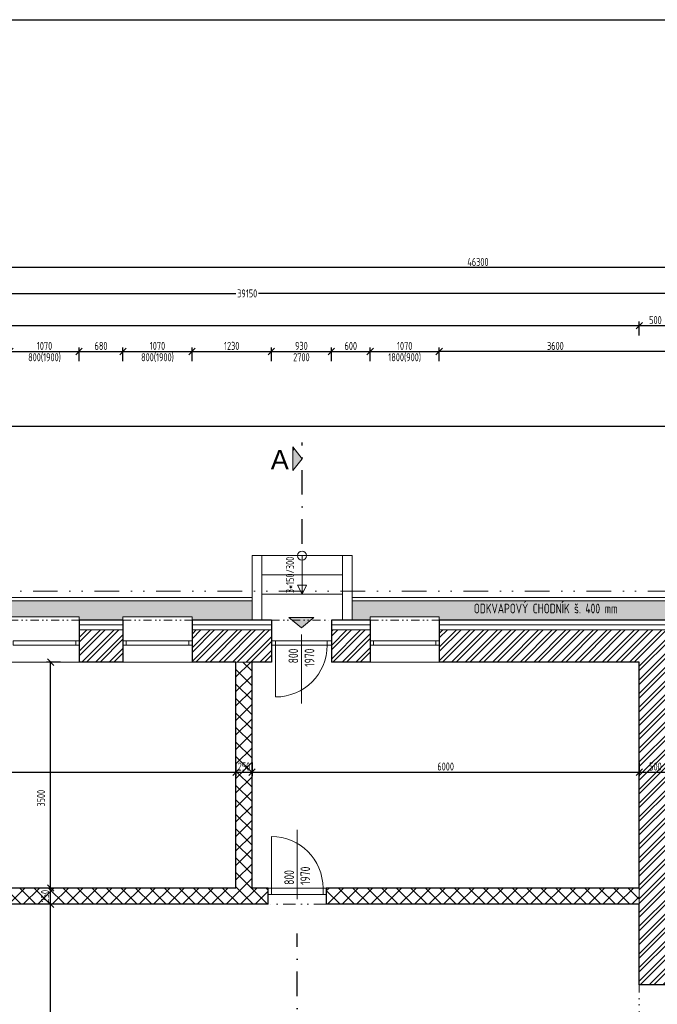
# Model space of a CAD drawing. Header units: millimetres. Extents: x -66400 to 220000, y -39950 to 48800.
# Tile 15 of 48: x 15900 to 25779, y 5200 to 20450. Entities that reach past the tile are written whole.
import ezdxf

# ---------------------------------------------------------------- set-up
doc = ezdxf.new("R2010")
doc.units = ezdxf.units.MM
doc.linetypes.add('DASHDOT', pattern=[25.4, 12.7, -6.35, 0, -6.35])
doc.linetypes.add('DIVIDE', pattern=[31.75, 12.7, -6.35, 0, -6.35, 0, -6.35])
doc.layers.get('Defpoints').update_dxf_attribs({"color": 161})
for name, color, linetype, lineweight in [('A koty', 7, 'Continuous', 5), ('A nad', 7, 'DIVIDE', 9), ('A okná-dvere', 144, 'Continuous', 9), ('A schody', 6, 'Continuous', 9), ('A steny', 30, 'Continuous', 30), ('A tenkeciary', 8, 'Continuous', 9), ('A tepel.izolacia', 7, 'BATTING', 5)]:
    doc.layers.add(name, color=color, linetype=linetype, lineweight=lineweight)
doc.layers.add('A srafy', color=7, linetype='Continuous', lineweight=5, true_color=0x7a7a7a)
doc.styles.add('ARIAL', font='arial.ttf', dxfattribs={"height": 2})
doc.styles.add('ISOCP', font='isocp.shx', dxfattribs={"width": 0.8})
doc.linetypes.add('BATTING', pattern='A,0.00254,-2.54,[134,ltypeshp.shx,S=2.54,R=0,X=-2.54,Y=0],-5.08,[134,ltypeshp.shx,S=2.54,R=180,X=2.54,Y=0],-2.54', length=10.16254)
doc.dimstyles.new('50', dxfattribs={"dimscale": 50, "dimtxt": 2.5, "dimasz": 2, "dimexe": 1.25, "dimexo": 3, "dimgap": 0.5, "dimtad": 1, "dimdec": 0, "dimrnd": 5, "dimtxsty": 'ISOCP', "dimblk": 'OBLIQUE', "dimcen": 1.4, "dimclrd": 256, "dimclre": 256, "dimclrt": 256, "dimadec": 0, "dimazin": 0, "dimtfac": 1, "dimtdec": 0, "dimtix": 1, "dimtmove": 2, "dimatfit": 0, "dimfxl": 0, "dimarcsym": 0})
pattern_1 = [(45, (0, 0), (-106.066, 106.066), []), (45, (70.71, 0), (-106.066, 106.066), [])]
pattern_2 = [(45, (36410.03, 15465.68), (-336.76, 336.76), []), (45, (36634.54, 15465.68), (-336.76, 336.76), [])]

# ---------------------------------------------------------------- blocks, each defined once
blk = doc.blocks.new('_Oblique')
at = {"color": 0, "linetype": 'ByBlock', "lineweight": -2}
blk.add_line((-0.5, -0.5), (0.5, 0.5), dxfattribs=at)
blk = doc.blocks.new('*D287')
at = {"layer": 'A koty', "lineweight": -2, "transparency": 16777216}
for p, q in [((9750, 8946), (9750, 8733)), ((19250, 8946), (19250, 8733)), ((9750, 8796), (19250, 8796))]:
    blk.add_line(p, q, dxfattribs=at)
at = {"layer": 'Defpoints', "color": 0, "transparency": 16777216}
for p in [(9750, 10500), (19250, 10500), (19250, 8796)]:
    blk.add_point(p, dxfattribs=at)
at = {"layer": 'A koty', "lineweight": -2, "transparency": 16777216, "xscale": 100, "yscale": 100, "zscale": 100, "rotation": 180}
blk.add_blockref('_Oblique', (9750, 8796), dxfattribs=at)
at = {"layer": 'A koty', "lineweight": -2, "transparency": 16777216, "xscale": 100, "yscale": 100, "zscale": 100}
blk.add_blockref('_Oblique', (19250, 8796), dxfattribs=at)
at = {"layer": 'A koty', "transparency": 16777216, "insert": (14500, 8883), "char_height": 125, "attachment_point": 5, "style": 'ISOCP'}
blk.add_mtext('9500', dxfattribs=at)
blk = doc.blocks.new('*D288')
at = {"layer": 'A koty', "lineweight": -2, "transparency": 16777216}
for p, q in [((19250, 8946), (19250, 8733)), ((19500, 8946), (19500, 8733)), ((19250, 8796), (19500, 8796))]:
    blk.add_line(p, q, dxfattribs=at)
at = {"layer": 'Defpoints', "color": 0, "transparency": 16777216}
for p in [(19250, 10500), (19500, 10500), (19500, 8796)]:
    blk.add_point(p, dxfattribs=at)
at = {"layer": 'A koty', "lineweight": -2, "transparency": 16777216, "xscale": 100, "yscale": 100, "zscale": 100, "rotation": 180}
blk.add_blockref('_Oblique', (19250, 8796), dxfattribs=at)
at = {"layer": 'A koty', "lineweight": -2, "transparency": 16777216, "xscale": 100, "yscale": 100, "zscale": 100}
blk.add_blockref('_Oblique', (19500, 8796), dxfattribs=at)
at = {"layer": 'A koty', "transparency": 16777216, "insert": (19375, 8883), "char_height": 125, "attachment_point": 5, "style": 'ISOCP'}
blk.add_mtext('250', dxfattribs=at)
blk = doc.blocks.new('*D289')
at = {"layer": 'A koty', "lineweight": -2, "transparency": 16777216}
for p, q in [((19500, 8946), (19500, 8733)), ((25500, 8946), (25500, 8733)), ((19500, 8796), (25500, 8796))]:
    blk.add_line(p, q, dxfattribs=at)
at = {"layer": 'Defpoints', "color": 0, "transparency": 16777216}
for p in [(19500, 10500), (25500, 10500), (25500, 8796)]:
    blk.add_point(p, dxfattribs=at)
at = {"layer": 'A koty', "lineweight": -2, "transparency": 16777216, "xscale": 100, "yscale": 100, "zscale": 100, "rotation": 180}
blk.add_blockref('_Oblique', (19500, 8796), dxfattribs=at)
at = {"layer": 'A koty', "lineweight": -2, "transparency": 16777216, "xscale": 100, "yscale": 100, "zscale": 100}
blk.add_blockref('_Oblique', (25500, 8796), dxfattribs=at)
at = {"layer": 'A koty', "transparency": 16777216, "insert": (22500, 8883), "char_height": 125, "attachment_point": 5, "style": 'ISOCP'}
blk.add_mtext('6000', dxfattribs=at)
blk = doc.blocks.new('*D291')
at = {"layer": 'A koty', "lineweight": -2, "transparency": 16777216}
for p, q in [((16530, 6750), (16318, 6750)), ((16380, 500), (16380, 6750)), ((16230, 500), (16443, 500))]:
    blk.add_line(p, q, dxfattribs=at)
at = {"layer": 'Defpoints', "color": 0, "transparency": 16777216}
for p in [(16380, 6750), (19750, 6750), (16000, 500)]:
    blk.add_point(p, dxfattribs=at)
at = {"layer": 'A koty', "lineweight": -2, "transparency": 16777216, "xscale": 100, "yscale": 100, "zscale": 100}
for p, rotation in [((16380, 6750), 90), ((16380, 500), 270)]:
    blk.add_blockref('_Oblique', p, dxfattribs=dict(at, rotation=rotation))
at = {"layer": 'A koty', "transparency": 16777216, "insert": (16293, 3625), "char_height": 125, "attachment_point": 5, "rotation": 90, "style": 'ISOCP'}
blk.add_mtext('6250', dxfattribs=at)
blk = doc.blocks.new('*D292')
at = {"layer": 'A koty', "lineweight": -2, "transparency": 16777216}
for p, q in [((16530, 7000), (16318, 7000)), ((16380, 6750), (16380, 7000)), ((16530, 6750), (16318, 6750))]:
    blk.add_line(p, q, dxfattribs=at)
at = {"layer": 'Defpoints', "color": 0, "transparency": 16777216}
for p in [(16380, 7000), (19750, 7000), (19750, 6750)]:
    blk.add_point(p, dxfattribs=at)
at = {"layer": 'A koty', "lineweight": -2, "transparency": 16777216, "xscale": 100, "yscale": 100, "zscale": 100}
for p, rotation in [((16380, 7000), 90), ((16380, 6750), 270)]:
    blk.add_blockref('_Oblique', p, dxfattribs=dict(at, rotation=rotation))
at = {"layer": 'A koty', "transparency": 16777216, "insert": (16293, 6875), "char_height": 125, "attachment_point": 5, "rotation": 90, "style": 'ISOCP'}
blk.add_mtext('250', dxfattribs=at)
blk = doc.blocks.new('*D293')
at = {"layer": 'A koty', "lineweight": -2, "transparency": 16777216}
for p, q in [((16530, 10500), (16318, 10500)), ((16380, 7000), (16380, 10500)), ((16530, 7000), (16318, 7000))]:
    blk.add_line(p, q, dxfattribs=at)
at = {"layer": 'Defpoints', "color": 0, "transparency": 16777216}
for p in [(16380, 10500), (19250, 10500), (19750, 7000)]:
    blk.add_point(p, dxfattribs=at)
at = {"layer": 'A koty', "lineweight": -2, "transparency": 16777216, "xscale": 100, "yscale": 100, "zscale": 100}
for p, rotation in [((16380, 10500), 90), ((16380, 7000), 270)]:
    blk.add_blockref('_Oblique', p, dxfattribs=dict(at, rotation=rotation))
at = {"layer": 'A koty', "transparency": 16777216, "insert": (16230, 8392), "char_height": 125, "attachment_point": 5, "rotation": 90, "style": 'ISOCP'}
blk.add_mtext('3500', dxfattribs=at)
blk = doc.blocks.new('*D311')
at = {"layer": 'A koty', "lineweight": -2, "transparency": 16777216}
for p, q in [((15750, 15160), (15750, 15372)), ((15750, 15310), (16820, 15310)), ((16820, 15160), (16820, 15372))]:
    blk.add_line(p, q, dxfattribs=at)
at = {"layer": 'Defpoints', "color": 0, "transparency": 16777216}
for p in [(16820, 15310), (15750, 11150), (16820, 11150)]:
    blk.add_point(p, dxfattribs=at)
at = {"layer": 'A koty', "lineweight": -2, "transparency": 16777216, "xscale": 100, "yscale": 100, "zscale": 100, "rotation": 180}
blk.add_blockref('_Oblique', (15750, 15310), dxfattribs=at)
at = {"layer": 'A koty', "lineweight": -2, "transparency": 16777216, "xscale": 100, "yscale": 100, "zscale": 100}
blk.add_blockref('_Oblique', (16820, 15310), dxfattribs=at)
at = {"layer": 'A koty', "transparency": 16777216, "char_height": 125, "attachment_point": 5, "style": 'ISOCP'}
for s, insert in [('1070', (16285, 15398)), ('800(1900)', (16285, 15216))]:
    blk.add_mtext(s, dxfattribs=dict(at, insert=insert))
blk = doc.blocks.new('*D312')
at = {"layer": 'A koty', "lineweight": -2, "transparency": 16777216}
for p, q in [((16820, 15160), (16820, 15372.5)), ((16820, 15310), (17500, 15310)), ((17500, 15160), (17500, 15372.5))]:
    blk.add_line(p, q, dxfattribs=at)
at = {"layer": 'Defpoints', "color": 0, "transparency": 16777216}
for p in [(17500, 15310), (16820, 11150), (17500, 11150)]:
    blk.add_point(p, dxfattribs=at)
at = {"layer": 'A koty', "lineweight": -2, "transparency": 16777216, "xscale": 100, "yscale": 100, "zscale": 100, "rotation": 180}
blk.add_blockref('_Oblique', (16820, 15310), dxfattribs=at)
at = {"layer": 'A koty', "lineweight": -2, "transparency": 16777216, "xscale": 100, "yscale": 100, "zscale": 100}
blk.add_blockref('_Oblique', (17500, 15310), dxfattribs=at)
at = {"layer": 'A koty', "transparency": 16777216, "insert": (17160, 15397.5), "char_height": 125, "attachment_point": 5, "style": 'ISOCP'}
blk.add_mtext('680', dxfattribs=at)
blk = doc.blocks.new('*D313')
at = {"layer": 'A koty', "lineweight": -2, "transparency": 16777216}
for p, q in [((17500, 15160), (17500, 15372)), ((17500, 15310), (18570, 15310)), ((18570, 15160), (18570, 15372))]:
    blk.add_line(p, q, dxfattribs=at)
at = {"layer": 'Defpoints', "color": 0, "transparency": 16777216}
for p in [(18570, 15310), (17500, 11150), (18570, 11150)]:
    blk.add_point(p, dxfattribs=at)
at = {"layer": 'A koty', "lineweight": -2, "transparency": 16777216, "xscale": 100, "yscale": 100, "zscale": 100, "rotation": 180}
blk.add_blockref('_Oblique', (17500, 15310), dxfattribs=at)
at = {"layer": 'A koty', "lineweight": -2, "transparency": 16777216, "xscale": 100, "yscale": 100, "zscale": 100}
blk.add_blockref('_Oblique', (18570, 15310), dxfattribs=at)
at = {"layer": 'A koty', "transparency": 16777216, "char_height": 125, "attachment_point": 5, "style": 'ISOCP'}
for s, insert in [('1070', (18035, 15398)), ('800(1900)', (18035, 15216))]:
    blk.add_mtext(s, dxfattribs=dict(at, insert=insert))
blk = doc.blocks.new('*D314')
at = {"layer": 'A koty', "lineweight": -2, "transparency": 16777216}
for p, q in [((18570, 15160), (18570, 15372)), ((18570, 15310), (19800, 15310)), ((19800, 15160), (19800, 15372))]:
    blk.add_line(p, q, dxfattribs=at)
at = {"layer": 'Defpoints', "color": 0, "transparency": 16777216}
for p in [(19800, 15310), (18570, 11150), (19800, 11150)]:
    blk.add_point(p, dxfattribs=at)
at = {"layer": 'A koty', "lineweight": -2, "transparency": 16777216, "xscale": 100, "yscale": 100, "zscale": 100, "rotation": 180}
blk.add_blockref('_Oblique', (18570, 15310), dxfattribs=at)
at = {"layer": 'A koty', "lineweight": -2, "transparency": 16777216, "xscale": 100, "yscale": 100, "zscale": 100}
blk.add_blockref('_Oblique', (19800, 15310), dxfattribs=at)
at = {"layer": 'A koty', "transparency": 16777216, "insert": (19185, 15398), "char_height": 125, "attachment_point": 5, "style": 'ISOCP'}
blk.add_mtext('1230', dxfattribs=at)
blk = doc.blocks.new('*D315')
at = {"layer": 'A koty', "lineweight": -2, "transparency": 16777216}
for p, q in [((19800, 15160), (19800, 15372)), ((19800, 15310), (20730, 15310)), ((20730, 15160), (20730, 15372))]:
    blk.add_line(p, q, dxfattribs=at)
at = {"layer": 'Defpoints', "color": 0, "transparency": 16777216}
for p in [(20730, 15310), (19800, 11150), (20730, 11150)]:
    blk.add_point(p, dxfattribs=at)
at = {"layer": 'A koty', "lineweight": -2, "transparency": 16777216, "xscale": 100, "yscale": 100, "zscale": 100, "rotation": 180}
blk.add_blockref('_Oblique', (19800, 15310), dxfattribs=at)
at = {"layer": 'A koty', "lineweight": -2, "transparency": 16777216, "xscale": 100, "yscale": 100, "zscale": 100}
blk.add_blockref('_Oblique', (20730, 15310), dxfattribs=at)
at = {"layer": 'A koty', "transparency": 16777216, "char_height": 125, "attachment_point": 5, "style": 'ISOCP'}
for s, insert in [('930', (20265, 15398)), ('2700', (20265, 15222))]:
    blk.add_mtext(s, dxfattribs=dict(at, insert=insert))
blk = doc.blocks.new('*D316')
at = {"layer": 'A koty', "lineweight": -2, "transparency": 16777216}
for p, q in [((20730, 15160), (20730, 15372.5)), ((20730, 15310), (21330, 15310)), ((21330, 15160), (21330, 15372.5))]:
    blk.add_line(p, q, dxfattribs=at)
at = {"layer": 'Defpoints', "color": 0, "transparency": 16777216}
for p in [(21330, 15310), (20730, 11150), (21330, 11150)]:
    blk.add_point(p, dxfattribs=at)
at = {"layer": 'A koty', "lineweight": -2, "transparency": 16777216, "xscale": 100, "yscale": 100, "zscale": 100, "rotation": 180}
blk.add_blockref('_Oblique', (20730, 15310), dxfattribs=at)
at = {"layer": 'A koty', "lineweight": -2, "transparency": 16777216, "xscale": 100, "yscale": 100, "zscale": 100}
blk.add_blockref('_Oblique', (21330, 15310), dxfattribs=at)
at = {"layer": 'A koty', "transparency": 16777216, "insert": (21030, 15397.5), "char_height": 125, "attachment_point": 5, "style": 'ISOCP'}
blk.add_mtext('600', dxfattribs=at)
blk = doc.blocks.new('*D317')
at = {"layer": 'A koty', "lineweight": -2, "transparency": 16777216}
for p, q in [((21330, 15160), (21330, 15372)), ((21330, 15310), (22400, 15310)), ((22400, 15160), (22400, 15372))]:
    blk.add_line(p, q, dxfattribs=at)
at = {"layer": 'Defpoints', "color": 0, "transparency": 16777216}
for p in [(22400, 15310), (21330, 11150), (22400, 11150)]:
    blk.add_point(p, dxfattribs=at)
at = {"layer": 'A koty', "lineweight": -2, "transparency": 16777216, "xscale": 100, "yscale": 100, "zscale": 100, "rotation": 180}
blk.add_blockref('_Oblique', (21330, 15310), dxfattribs=at)
at = {"layer": 'A koty', "lineweight": -2, "transparency": 16777216, "xscale": 100, "yscale": 100, "zscale": 100}
blk.add_blockref('_Oblique', (22400, 15310), dxfattribs=at)
at = {"layer": 'A koty', "transparency": 16777216, "char_height": 125, "attachment_point": 5, "style": 'ISOCP'}
for s, insert in [('1070', (21865, 15398)), ('1800(900)', (21865, 15216))]:
    blk.add_mtext(s, dxfattribs=dict(at, insert=insert))
blk = doc.blocks.new('*D336')
at = {"layer": 'A koty', "lineweight": -2, "transparency": 16777216}
for p, q in [((-1450, 11600), (-1662.5, 11600)), ((-1600, 11150), (-1600, 11600)), ((-1450, 11150), (-1662.5, 11150))]:
    blk.add_line(p, q, dxfattribs=at)
at = {"layer": 'Defpoints', "color": 0, "transparency": 16777216}
for p in [(-1600, 11600), (38850, 11600), (-300, 11150)]:
    blk.add_point(p, dxfattribs=at)
at = {"layer": 'A koty', "lineweight": -2, "transparency": 16777216, "xscale": 100, "yscale": 100, "zscale": 100}
for p, rotation in [((-1600, 11600), 90), ((-1600, 11150), 270)]:
    blk.add_blockref('_Oblique', p, dxfattribs=dict(at, rotation=rotation))
at = {"layer": 'A koty', "transparency": 16777216, "insert": (-1687.5, 11375), "char_height": 125, "attachment_point": 5, "rotation": 90, "style": 'ISOCP'}
blk.add_mtext('450', dxfattribs=at)
blk = doc.blocks.new('*D337')
at = {"layer": 'A koty', "lineweight": -2, "transparency": 16777216}
for p, q in [((-1450, 12750), (-1662.5, 12750)), ((-1600, 11600), (-1600, 12750)), ((-1450, 11600), (-1662.5, 11600))]:
    blk.add_line(p, q, dxfattribs=at)
at = {"layer": 'Defpoints', "color": 0, "transparency": 16777216}
for p in [(-1600, 12750), (39025, 12750), (38850, 11600)]:
    blk.add_point(p, dxfattribs=at)
at = {"layer": 'A koty', "lineweight": -2, "transparency": 16777216, "xscale": 100, "yscale": 100, "zscale": 100}
for p, rotation in [((-1600, 12750), 90), ((-1600, 11600), 270)]:
    blk.add_blockref('_Oblique', p, dxfattribs=dict(at, rotation=rotation))
at = {"layer": 'A koty', "transparency": 16777216, "char_height": 125, "attachment_point": 5, "rotation": 90, "style": 'ISOCP'}
for s, insert in [('2300(400)', (-1506.25, 12175)), ('1150', (-1687.5, 12175))]:
    blk.add_mtext(s, dxfattribs=dict(at, insert=insert))
blk = doc.blocks.new('*D338')
at = {"layer": 'A koty', "lineweight": -2, "transparency": 16777216}
for p, q in [((-1450, 14150), (-1662.5, 14150)), ((-1600, 12750), (-1600, 14150)), ((-1450, 12750), (-1662.5, 12750))]:
    blk.add_line(p, q, dxfattribs=at)
at = {"layer": 'Defpoints', "color": 0, "transparency": 16777216}
for p in [(-1600, 14150), (38850, 14150), (38875, 12750)]:
    blk.add_point(p, dxfattribs=at)
at = {"layer": 'A koty', "lineweight": -2, "transparency": 16777216, "xscale": 100, "yscale": 100, "zscale": 100}
for p, rotation in [((-1600, 14150), 90), ((-1600, 12750), 270)]:
    blk.add_blockref('_Oblique', p, dxfattribs=dict(at, rotation=rotation))
at = {"layer": 'A koty', "transparency": 16777216, "insert": (-1687.5, 13450), "char_height": 125, "attachment_point": 5, "rotation": 90, "style": 'ISOCP'}
blk.add_mtext('1400', dxfattribs=at)
blk = doc.blocks.new('*D339')
at = {"layer": 'A koty', "lineweight": -2, "transparency": 16777216}
for p, q in [((-1850, 13500), (-2062, 13500)), ((-2000, 11150), (-2000, 13500)), ((-1850, 11150), (-2062, 11150))]:
    blk.add_line(p, q, dxfattribs=at)
at = {"layer": 'Defpoints', "color": 0, "transparency": 16777216}
for p in [(-2000, 13500), (39500, 13500), (-150, 11150)]:
    blk.add_point(p, dxfattribs=at)
at = {"layer": 'A koty', "lineweight": -2, "transparency": 16777216, "xscale": 100, "yscale": 100, "zscale": 100}
for p, rotation in [((-2000, 13500), 90), ((-2000, 11150), 270)]:
    blk.add_blockref('_Oblique', p, dxfattribs=dict(at, rotation=rotation))
at = {"layer": 'A koty', "transparency": 16777216, "insert": (-2088, 12325), "char_height": 125, "attachment_point": 5, "rotation": 90, "style": 'ISOCP'}
blk.add_mtext('2350', dxfattribs=at)
blk = doc.blocks.new('*D340')
at = {"layer": 'A koty', "lineweight": -2, "transparency": 16777216}
for p, q in [((-1850, 14150), (-2062.5, 14150)), ((-2000, 13500), (-2000, 14150)), ((-1850, 13500), (-2062.5, 13500))]:
    blk.add_line(p, q, dxfattribs=at)
at = {"layer": 'Defpoints', "color": 0, "transparency": 16777216}
for p in [(-2000, 14150), (38850, 14150), (39500, 13500)]:
    blk.add_point(p, dxfattribs=at)
at = {"layer": 'A koty', "lineweight": -2, "transparency": 16777216, "xscale": 100, "yscale": 100, "zscale": 100}
for p, rotation in [((-2000, 14150), 90), ((-2000, 13500), 270)]:
    blk.add_blockref('_Oblique', p, dxfattribs=dict(at, rotation=rotation))
at = {"layer": 'A koty', "transparency": 16777216, "insert": (-2087.5, 13825), "char_height": 125, "attachment_point": 5, "rotation": 90, "style": 'ISOCP'}
blk.add_mtext('650', dxfattribs=at)
blk = doc.blocks.new('*D341')
at = {"layer": 'A koty', "lineweight": -2, "transparency": 16777216}
for p, q in [((-2250, 14150), (-2462.5, 14150)), ((-2400, 11150), (-2400, 14150)), ((-2250, 11150), (-2462.5, 11150))]:
    blk.add_line(p, q, dxfattribs=at)
at = {"layer": 'Defpoints', "color": 0, "transparency": 16777216}
for p in [(-2400, 14150), (38850, 14150), (-150, 11150)]:
    blk.add_point(p, dxfattribs=at)
at = {"layer": 'A koty', "lineweight": -2, "transparency": 16777216, "xscale": 100, "yscale": 100, "zscale": 100}
for p, rotation in [((-2400, 14150), 90), ((-2400, 11150), 270)]:
    blk.add_blockref('_Oblique', p, dxfattribs=dict(at, rotation=rotation))
at = {"layer": 'A koty', "transparency": 16777216, "insert": (-2487.5, 12575), "char_height": 125, "attachment_point": 5, "rotation": 90, "style": 'ISOCP'}
blk.add_mtext('3000', dxfattribs=at)
blk = doc.blocks.new('*D203')
at = {"layer": 'A koty', "lineweight": -2, "transparency": 16777216}
for p, q in [((38700, 14150), (-2862.5, 14150)), ((-2800, -150), (-2800, 14150)), ((-300, -150), (-2862.5, -150))]:
    blk.add_line(p, q, dxfattribs=at)
at = {"layer": 'Defpoints', "color": 0, "transparency": 16777216}
for p in [(-2800, 14150), (38850, 14150), (-150, -150)]:
    blk.add_point(p, dxfattribs=at)
at = {"layer": 'A koty', "lineweight": -2, "transparency": 16777216, "xscale": 100, "yscale": 100, "zscale": 100}
for p, rotation in [((-2800, 14150), 90), ((-2800, -150), 270)]:
    blk.add_blockref('_Oblique', p, dxfattribs=dict(at, rotation=rotation))
at = {"layer": 'A koty', "transparency": 16777216, "insert": (-2887.5, 7150), "char_height": 125, "attachment_point": 5, "rotation": 90, "style": 'ISOCP'}
blk.add_mtext('14300', dxfattribs=at)
blk = doc.blocks.new('*D347')
at = {"layer": 'A koty', "lineweight": -2, "transparency": 16777216}
for p, q in [((25500, 15560), (25500, 15772.5)), ((26000, 15710), (25500, 15710)), ((26000, 15560), (26000, 15772.5))]:
    blk.add_line(p, q, dxfattribs=at)
at = {"layer": 'Defpoints', "color": 0, "transparency": 16777216}
for p in [(25500, 15710), (25500, 10500), (26000, 10500)]:
    blk.add_point(p, dxfattribs=at)
at = {"layer": 'A koty', "lineweight": -2, "transparency": 16777216, "xscale": 100, "yscale": 100, "zscale": 100, "rotation": 180}
blk.add_blockref('_Oblique', (25500, 15710), dxfattribs=at)
at = {"layer": 'A koty', "lineweight": -2, "transparency": 16777216, "xscale": 100, "yscale": 100, "zscale": 100}
blk.add_blockref('_Oblique', (26000, 15710), dxfattribs=at)
at = {"layer": 'A koty', "transparency": 16777216, "insert": (25750, 15797.5), "char_height": 125, "attachment_point": 5, "style": 'ISOCP'}
blk.add_mtext('500', dxfattribs=at)
blk = doc.blocks.new('*D348')
at = {"layer": 'A koty', "lineweight": -2, "transparency": 16777216}
for p, q in [((500, 15560), (500, 15773)), ((25500, 15710), (500, 15710)), ((25500, 15560), (25500, 15773))]:
    blk.add_line(p, q, dxfattribs=at)
at = {"layer": 'Defpoints', "color": 0, "transparency": 16777216}
for p in [(500, 15710), (500, 10500), (25500, 10500)]:
    blk.add_point(p, dxfattribs=at)
at = {"layer": 'A koty', "lineweight": -2, "transparency": 16777216, "xscale": 100, "yscale": 100, "zscale": 100, "rotation": 180}
blk.add_blockref('_Oblique', (500, 15710), dxfattribs=at)
at = {"layer": 'A koty', "lineweight": -2, "transparency": 16777216, "xscale": 100, "yscale": 100, "zscale": 100}
blk.add_blockref('_Oblique', (25500, 15710), dxfattribs=at)
at = {"layer": 'A koty', "transparency": 16777216, "insert": (13000, 15798), "char_height": 125, "attachment_point": 5, "style": 'ISOCP'}
blk.add_mtext('25000', dxfattribs=at)
blk = doc.blocks.new('*D349')
at = {"layer": 'A koty', "lineweight": -2, "transparency": 16777216}
for p, q in [((-150, 16060), (-150, 16273)), ((-150, 16210), (19250, 16210)), ((39000, 16210), (19600, 16210)), ((39000, 16060), (39000, 16273))]:
    blk.add_line(p, q, dxfattribs=at)
at = {"layer": 'Defpoints', "color": 0, "transparency": 16777216}
for p in [(39000, 16210), (39000, 14000), (-150, 11150)]:
    blk.add_point(p, dxfattribs=at)
at = {"layer": 'A koty', "lineweight": -2, "transparency": 16777216, "xscale": 100, "yscale": 100, "zscale": 100, "rotation": 180}
blk.add_blockref('_Oblique', (-150, 16210), dxfattribs=at)
at = {"layer": 'A koty', "lineweight": -2, "transparency": 16777216, "xscale": 100, "yscale": 100, "zscale": 100}
blk.add_blockref('_Oblique', (39000, 16210), dxfattribs=at)
at = {"layer": 'A koty', "transparency": 16777216, "insert": (19425, 16210), "char_height": 125, "attachment_point": 5, "style": 'ISOCP'}
blk.add_mtext('39150', dxfattribs=at)
blk = doc.blocks.new('*D208')
at = {"layer": 'A koty', "lineweight": -2, "transparency": 16777216}
for p, q in [((-150, 11300), (-150, 16672.5)), ((46150, 14300), (46150, 16672.5)), ((46150, 16610), (-150, 16610))]:
    blk.add_line(p, q, dxfattribs=at)
at = {"layer": 'Defpoints', "color": 0, "transparency": 16777216}
for p in [(-150, 16610), (46150, 14150), (-150, 11150)]:
    blk.add_point(p, dxfattribs=at)
at = {"layer": 'A koty', "lineweight": -2, "transparency": 16777216, "xscale": 100, "yscale": 100, "zscale": 100, "rotation": 180}
blk.add_blockref('_Oblique', (-150, 16610), dxfattribs=at)
at = {"layer": 'A koty', "lineweight": -2, "transparency": 16777216, "xscale": 100, "yscale": 100, "zscale": 100}
blk.add_blockref('_Oblique', (46150, 16610), dxfattribs=at)
at = {"layer": 'A koty', "transparency": 16777216, "insert": (23000, 16697.5), "char_height": 125, "attachment_point": 5, "style": 'ISOCP'}
blk.add_mtext('46300', dxfattribs=at)
blk = doc.blocks.new('*D350')
at = {"layer": 'A koty', "lineweight": -2, "transparency": 16777216}
for p, q in [((25500, 8946), (25500, 8733)), ((26000, 8946), (26000, 8733)), ((25500, 8796), (26000, 8796))]:
    blk.add_line(p, q, dxfattribs=at)
at = {"layer": 'Defpoints', "color": 0, "transparency": 16777216}
for p in [(25500, 10500), (26000, 10500), (26000, 8796)]:
    blk.add_point(p, dxfattribs=at)
at = {"layer": 'A koty', "lineweight": -2, "transparency": 16777216, "xscale": 100, "yscale": 100, "zscale": 100, "rotation": 180}
blk.add_blockref('_Oblique', (25500, 8796), dxfattribs=at)
at = {"layer": 'A koty', "lineweight": -2, "transparency": 16777216, "xscale": 100, "yscale": 100, "zscale": 100}
blk.add_blockref('_Oblique', (26000, 8796), dxfattribs=at)
at = {"layer": 'A koty', "transparency": 16777216, "insert": (25750, 8883), "char_height": 125, "attachment_point": 5, "style": 'ISOCP'}
blk.add_mtext('500', dxfattribs=at)
blk = doc.blocks.new('*D435')
at = {"layer": 'A koty', "lineweight": -2, "transparency": 16777216}
for p, q in [((22400, 15160), (22400, 15372.5)), ((26000, 15310), (22400, 15310)), ((26000, 15160), (26000, 15372.5))]:
    blk.add_line(p, q, dxfattribs=at)
at = {"layer": 'Defpoints', "color": 0, "transparency": 16777216}
for p in [(22400, 15310), (22400, 11150), (26000, 11000)]:
    blk.add_point(p, dxfattribs=at)
at = {"layer": 'A koty', "lineweight": -2, "transparency": 16777216, "xscale": 100, "yscale": 100, "zscale": 100, "rotation": 180}
blk.add_blockref('_Oblique', (22400, 15310), dxfattribs=at)
at = {"layer": 'A koty', "lineweight": -2, "transparency": 16777216, "xscale": 100, "yscale": 100, "zscale": 100}
blk.add_blockref('_Oblique', (26000, 15310), dxfattribs=at)
at = {"layer": 'A koty', "transparency": 16777216, "insert": (24200, 15397.5), "char_height": 125, "attachment_point": 5, "style": 'ISOCP'}
blk.add_mtext('3600', dxfattribs=at)

msp = doc.modelspace()

# ---------------------------------------------------------------- hatches: boundary and pattern name
at = {"layer": 'A koty'}
h = msp.add_hatch(dxfattribs=at)
h.set_pattern_fill('ANSI32', color=256, scale=50)
h.set_pattern_definition(pattern_2)
h.paths.add_polyline_path([(20130, 13833.2), (20275, 13650.7), (20130, 13465.7)])
h = msp.add_hatch(dxfattribs=at)
h.set_pattern_fill('ANSI32', color=256, scale=50)
h.set_pattern_definition(pattern_2)
h.paths.add_polyline_path([(20130, 13833.2), (20275, 13650.7), (20130, 13465.7)])
h = msp.add_hatch(color=256, dxfattribs=at)
h.dxf.hatch_style = 1
h.paths.add_polyline_path([(20130, 13833.2), (20275, 13650.7), (20130, 13465.7)])
h = msp.add_hatch(color=1, dxfattribs=at)
h.dxf.hatch_style = 1
h.paths.add_polyline_path([(20072.4, 11192.7), (20265, 11030), (20456.4, 11192.7)])
at = {"layer": 'A srafy', "true_color": 0xf0300a}
h = msp.add_hatch(dxfattribs=at)
h.set_pattern_fill('GRAVEL', color=20, scale=15, angle=45)
h.paths.add_polyline_path([(19500, 11450), (9750, 11450), (9750, 11150), (10500, 11150), (10500, 11200), (11570, 11200), (11570, 11150), (12250, 11150), (12250, 11200), (13320, 11200), (13320, 11150), (14000, 11150), (14000, 11200), (15070, 11200), (15070, 11150), (15750, 11150), (15750, 11200), (16820, 11200), (16820, 11150), (17500, 11150), (17500, 11200), (18570, 11200), (18570, 11150), (19500, 11150)])
h = msp.add_hatch(dxfattribs=at)
h.set_pattern_fill('GRAVEL', color=20, scale=15, angle=45)
h.paths.add_polyline_path([(38500, 11450), (21050, 11450), (21050, 11150), (21330, 11150), (21330, 11200), (22400, 11200), (22400, 11150), (27070, 11150), (27070, 11200), (28220, 11200), (28220, 11150), (29470, 11150), (29470, 11200), (30340, 11200), (30340, 11150), (30510, 11150), (30510, 11200), (31380, 11200), (31380, 11150), (31850, 11150), (31850, 11200), (33000, 11200), (33000, 11150), (34630, 11150), (34630, 11200), (35480, 11200), (35480, 11150), (36500, 11150), (36500, 11200), (37350, 11200), (37350, 11150), (38150, 11150), (38150, 11200), (38500, 11200)])
at = {"layer": 'A srafy'}
h = msp.add_hatch(dxfattribs=at)
h.set_pattern_fill('ZDIVO-OBECNE', color=256, scale=50)
h.set_pattern_definition(pattern_1)
h.paths.add_polyline_path([(3470, 11000), (3470, 10500), (4400, 10500), (4500, 10500), (4740, 10500), (4740, 11000)])
h.paths.add_polyline_path([(6460, 10500), (6460, 11000), (5810, 11000), (5810, 10500)])
h.paths.add_polyline_path([(7530, 11000), (7530, 10500), (8180, 10500), (8180, 11000)])
h.paths.add_polyline_path([(9250, 11000), (9250, 10500), (9500, 10500), (9750, 10500), (10500, 10500), (10500, 11000)])
h.paths.add_polyline_path([(12250, 10500), (12250, 11000), (11570, 11000), (11570, 10500)])
h.paths.add_polyline_path([(13320, 11000), (13320, 10500), (14000, 10500), (14000, 11000)])
h.paths.add_polyline_path([(15750, 10500), (15750, 11000), (15070, 11000), (15070, 10500)])
h.paths.add_polyline_path([(16820, 11000), (16820, 10500), (17500, 10500), (17500, 11000)])
h.paths.add_polyline_path([(19250, 10500), (19500, 10500), (19800, 10500), (19800, 11000), (18570, 11000), (18570, 10500)])
h.paths.add_polyline_path([(20730, 10500), (21330, 10500), (21330, 11000), (20730, 11000)])
h = msp.add_hatch(dxfattribs=at)
h.set_pattern_fill('ZDIVO-OBECNE', color=256, scale=50)
h.set_pattern_definition(pattern_1)
h.paths.add_polyline_path([(26000, 10900), (25900, 10900), (25900, 11000), (22400, 11000), (22400, 10500), (25500, 10500), (25500, 7000), (25500, 6750), (25500, 5500), (26000, 5500), (26000, 10500)])
h = msp.add_hatch(dxfattribs=at)
h.set_pattern_fill('ANSI37', color=256, scale=50)
h.paths.add_polyline_path([(9750, 4900), (9500, 4900), (9500, 4800), (9385, 4800), (9385, 4700), (9500, 4700), (9500, 500), (9750, 500)])
h.paths.add_polyline_path([(8485, 4800), (3385, 4800), (3385, 4700), (6250, 4700), (6250, 500), (6350, 500), (6350, 4700), (8485, 4700)])
h.paths.add_polyline_path([(2485, 4800), (500, 4800), (500, 4700), (2485, 4700)])
h.paths.add_polyline_path([(10000, 7000), (9750, 7000), (9750, 10500), (9500, 10500), (9500, 6100), (9750, 6100), (9750, 6750), (10000, 6750)])
h.paths.add_polyline_path([(19750, 7000), (19500, 7000), (19500, 10500), (19250, 10500), (19250, 7000), (10900, 7000), (10900, 6750), (19750, 6750)])
h.paths.add_polyline_path([(25500, 7000), (20650, 7000), (20650, 6750), (25500, 6750)])

# ---------------------------------------------------------------- linework, layer by layer
at = {"layer": 'A koty'}
for p, q in [((20265, 9860), (20265, 10930)), ((20200, 7900), (20200, 6830))]:
    msp.add_line(p, q, dxfattribs=at)
at = {"layer": 'A koty', "color": 1, "linetype": 'DASHDOT', "lineweight": 30, "ltscale": 30}
msp.add_line((20200, 1516.5), (20200, 6294.7), dxfattribs=at)
msp.add_lwpolyline([(20275, 12332.3), (20275, 13900.7)], dxfattribs=at)
at = {"layer": 'A koty'}
msp.add_lwpolyline([(20130, 13833.2), (20275, 13650.7), (20130, 13465.7)], close=True, dxfattribs=at)
at = {"layer": 'A koty', "color": 1}
msp.add_lwpolyline([(20072.4, 11192.7), (20265, 11030), (20456.4, 11192.7)], close=True, dxfattribs=at)
at = {"layer": 'A nad', "ltscale": 10}
for p, q in [((15750, 11150), (16820, 11150)), ((17500, 11150), (18570, 11150)), ((19800, 11150), (20730, 11150)), ((21330, 11150), (22400, 11150))]:
    msp.add_line(p, q, dxfattribs=at)
at = {"layer": 'A nad', "ltscale": 15}
for p, q in [((20650, 6750), (19750, 6750)), ((25500, 3000), (25500, 5500))]:
    msp.add_line(p, q, dxfattribs=at)
at = {"layer": 'A nad', "ltscale": 30}
msp.add_lwpolyline([(46600, 14600), (38400, 14600), (38400, 11600), (-600, 11600), (-600, -600), (46600, -600)], close=True, dxfattribs=at)
at = {"layer": 'A okná-dvere'}
for p, q in [((20730, 10830), (19800, 10830)), ((19865, 10830), (19865, 10760)), ((20665, 10830), (20665, 10760)), ((20730, 10760), (19800, 10760)), ((19865, 10760), (19865, 9960)), ((19800, 7000), (19800, 7800))]:
    msp.add_line(p, q, dxfattribs=at)
for points in [[(16770, 10830), (15800, 10830), (15800, 10760), (16770, 10760)], [(16820, 10760), (16770, 10760), (16770, 10830), (16820, 10830)], [(17550, 10760), (17500, 10760), (17500, 10830), (17550, 10830)], [(18520, 10830), (17550, 10830), (17550, 10760), (18520, 10760)], [(18570, 10760), (18520, 10760), (18520, 10830), (18570, 10830)], [(21380, 10760), (21330, 10760), (21330, 10830), (21380, 10830)], [(22350, 10830), (21380, 10830), (21380, 10760), (22350, 10760)], [(22400, 10760), (22350, 10760), (22350, 10830), (22400, 10830)], [(19800, 7000), (19750, 7000), (19750, 6900), (19800, 6900)], [(20600, 6900), (19800, 6900), (19800, 7000), (20600, 7000)], [(20650, 7000), (20600, 7000), (20600, 6900), (20650, 6900)]]:
    msp.add_lwpolyline(points, close=True, dxfattribs=at)
for centre, start, end in [((19865, 10760), 270, 0), ((19800, 7000), 0, 90)]:
    msp.add_arc(centre, 800, start, end, dxfattribs=at)
at = {"layer": 'A schody'}
for p, q in [((19650, 12150), (20900, 12150)), ((20275, 11550), (20275, 12150)), ((19650, 11850), (20900, 11850)), ((19650, 11550), (20900, 11550))]:
    msp.add_line(p, q, dxfattribs=at)
msp.add_lwpolyline([(20345, 11690), (20275, 11550), (20205, 11690), (20345, 11690)], dxfattribs=at)
msp.add_circle((20275, 12150), 70, dxfattribs=at)
at = {"layer": 'A steny'}
for p, q in [((17500, 11150), (16820, 11150)), ((16820, 11150), (16820, 10500)), ((17500, 11150), (17500, 10500)), ((18570, 11150), (18570, 10500)), ((19800, 11150), (18570, 11150)), ((19800, 11150), (19800, 10500)), ((20730, 11150), (20730, 10500)), ((21330, 11150), (20730, 11150)), ((21330, 11150), (21330, 10500)), ((22400, 11150), (22400, 10500)), ((27070, 11150), (22400, 11150)), ((17500, 10500), (16820, 10500)), ((19250, 10500), (18570, 10500)), ((19250, 7000), (19250, 10500)), ((19800, 10500), (19500, 10500)), ((19500, 7000), (19500, 10500)), ((21330, 10500), (20730, 10500)), ((25500, 10500), (22400, 10500)), ((25500, 7000), (25500, 10500)), ((19250, 7000), (10900, 7000)), ((19750, 7000), (19500, 7000)), ((19750, 6750), (19750, 7000)), ((25500, 7000), (20650, 7000)), ((20650, 7000), (20650, 6750)), ((19750, 6750), (10900, 6750)), ((25500, 6750), (20650, 6750)), ((25500, 5500), (25500, 6750)), ((26000, 5500), (25500, 5500))]:
    msp.add_line(p, q, dxfattribs=at)
at = {"layer": 'A tenkeciary'}
for p, q in [((19500, 12150), (19500, 11150)), ((19650, 12150), (19500, 12150)), ((19650, 12150), (19650, 11150)), ((20900, 12150), (20900, 11150)), ((20900, 12150), (21050, 12150)), ((21050, 12150), (21050, 11150)), ((16820, 11200), (15750, 11200)), ((16820, 11150), (16820, 11200)), ((18570, 11200), (17500, 11200)), ((17500, 11200), (17500, 11150)), ((18570, 11150), (18570, 11200)), ((22400, 11200), (21330, 11200)), ((21330, 11200), (21330, 11150)), ((22400, 11150), (22400, 11200)), ((17500, 11000), (16820, 11000)), ((19800, 11000), (18570, 11000)), ((21330, 11000), (20730, 11000)), ((25900, 11000), (22400, 11000)), ((15750, 10500), (16820, 10500)), ((17500, 10500), (18570, 10500)), ((19500, 10500), (19250, 10500)), ((21330, 10500), (22400, 10500)), ((25500, 6750), (25500, 7000))]:
    msp.add_line(p, q, dxfattribs=at)
at = {"layer": 'A tenkeciary', "linetype": 'Continuous', "ltscale": 7}
for p, q in [((19500, 11500), (9750, 11500)), ((19500, 11450), (9750, 11450)), ((21050, 11500), (38500, 11500)), ((21050, 11450), (38500, 11450))]:
    msp.add_line(p, q, dxfattribs=at)
at = {"layer": 'A tepel.izolacia', "color": 20, "ltscale": 7, "true_color": 0xf0300a}
for p, q in [((17500, 11075), (16820, 11075)), ((19800, 11075), (18570, 11075)), ((21330, 11075), (20730, 11075)), ((22400, 11075), (27070, 11075))]:
    msp.add_line(p, q, dxfattribs=at)
at = {"layer": 'Defpoints'}
msp.add_lwpolyline([(-3400, 20450), (49100, 20450), (49100, -9250), (-3400, -9250)], close=True, dxfattribs=at)

# ---------------------------------------------------------------- texts
at = {"layer": 'A koty', "insert": (19930, 13635.7), "char_height": 300, "width": 1, "attachment_point": 5, "style": 'ARIAL'}
msp.add_mtext('A', dxfattribs=at)
at = {"layer": 'A koty', "insert": (20150, 11850), "char_height": 125, "attachment_point": 8, "rotation": 90, "style": 'ISOCP'}
msp.add_mtext('3*150/300', dxfattribs=at)
at = {"layer": 'A koty', "insert": (24050, 11330), "char_height": 150, "attachment_point": 5, "style": 'ISOCP'}
msp.add_mtext('ODKVAPOVÝ CHODNÍK š. 400 mm', dxfattribs=at)
at = {"layer": 'A koty', "char_height": 150, "rotation": 90, "style": 'ISOCP'}
for insert, attachment_point in [((20265, 10710), 6), ((20200, 7050), 4)]:
    msp.add_mtext_dynamic_manual_height_columns('800\\P1970', width=424.197, gutter_width=800, heights=[0], dxfattribs=dict(at, insert=insert, attachment_point=attachment_point))

# ---------------------------------------------------------------- dimensions: what is measured, and where the dimension line sits
at = {"layer": 'A koty'}
for base, p1, p2, override, picture, middle in [((-150, 16610), (46150, 14150), (-150, 11150), {"dimtmove": 0, "dimfxlon": 0}, '*D208', (23000, 16610)), ((19500, 8795.7), (19250, 10500), (19500, 10500), {"dimtmove": 0}, '*D288', (19375, 8795.7))]:
    dim = msp.add_linear_dim(base=base, p1=p1, p2=p2, dimstyle='50', override=override, dxfattribs=at)
    dim.commit()
    dim.dimension.update_dxf_attribs({"geometry": picture, "text_midpoint": middle, "dimtype": 160})
dim = msp.add_linear_dim(base=(39000, 16210), p1=(-150, 11150), p2=(39000, 14000), dimstyle='50', dxfattribs=at)
dim.commit()
dim.dimension.update_dxf_attribs({"geometry": '*D349', "text_midpoint": (19425, 16210), "dimtype": 160})
for base, p1, p2, picture, middle in [((500, 15710), (25500, 10500), (500, 10500), '*D348', (13000, 15797.5)), ((25500, 15710), (26000, 10500), (25500, 10500), '*D347', (25750, 15797.5)), ((17500, 15310), (16820, 11150), (17500, 11150), '*D312', (17160, 15397.5)), ((19800, 15310), (18570, 11150), (19800, 11150), '*D314', (19185, 15397.5)), ((21330, 15310), (20730, 11150), (21330, 11150), '*D316', (21030, 15397.5)), ((22400, 15310), (26000, 11000), (22400, 11150), '*D435', (24200, 15397.5)), ((19250, 8795.7), (9750, 10500), (19250, 10500), '*D287', (14500, 8883.2)), ((25500, 8795.7), (19500, 10500), (25500, 10500), '*D289', (22500, 8883.2)), ((26000, 8795.7), (25500, 10500), (26000, 10500), '*D350', (25750, 8883.2))]:
    dim = msp.add_linear_dim(base=base, p1=p1, p2=p2, dimstyle='50', dxfattribs=at)
    dim.commit()
    dim.dimension.update_dxf_attribs({"geometry": picture, "text_midpoint": middle})
for base, p1, p2, text, picture, middle in [((16820, 15310), (15750, 11150), (16820, 11150), '<>\\X800(1900)', '*D311', (16285, 15310)), ((18570, 15310), (17500, 11150), (18570, 11150), '<>\\X800(1900)', '*D313', (18035, 15310)), ((20730, 15310), (19800, 11150), (20730, 11150), '<>\\X2700', '*D315', (20265, 15310)), ((22400, 15310), (21330, 11150), (22400, 11150), '<>\\X1800(900)', '*D317', (21865, 15310))]:
    dim = msp.add_linear_dim(base=base, p1=p1, p2=p2, text=text, dimstyle='50', dxfattribs=at)
    dim.commit()
    dim.dimension.update_dxf_attribs({"geometry": picture, "text_midpoint": middle})
for base, p1, override, picture, middle in [((-2800, 14150), (-150, -150), {"dimtmove": 0, "dimfxlon": 0}, '*D203', (-2800, 7150)), ((-2400, 14150), (-150, 11150), {"dimtmove": 0}, '*D341', (-2400, 12575))]:
    dim = msp.add_linear_dim(base=base, p1=p1, p2=(38850, 14150), angle=90, dimstyle='50', override=override, dxfattribs=at)
    dim.commit()
    dim.dimension.update_dxf_attribs({"geometry": picture, "text_midpoint": middle, "dimtype": 160})
for base, p1, p2, override, picture, middle in [((-2000, 14150), (39500, 13500), (38850, 14150), {"dimtad": 3}, '*D340', (-2087.5, 13825)), ((-2000, 13500), (-150, 11150), (39500, 13500), {"dimtmove": 0}, '*D339', (-2087.5, 12325))]:
    dim = msp.add_linear_dim(base=base, p1=p1, p2=p2, angle=90, dimstyle='50', override=override, dxfattribs=at)
    dim.commit()
    dim.dimension.update_dxf_attribs({"geometry": picture, "text_midpoint": middle})
for base, p1, p2, picture, middle in [((-1600, 14150), (38875, 12750), (38850, 14150), '*D338', (-1687.5, 13450)), ((-1600, 11600), (-300, 11150), (38850, 11600), '*D336', (-1687.5, 11375)), ((16380.2, 7000), (19750, 6750), (19750, 7000), '*D292', (16292.7, 6875)), ((16380.2, 6750), (16000, 500), (19750, 6750), '*D291', (16292.7, 3625))]:
    dim = msp.add_linear_dim(base=base, p1=p1, p2=p2, angle=90, dimstyle='50', dxfattribs=at)
    dim.commit()
    dim.dimension.update_dxf_attribs({"geometry": picture, "text_midpoint": middle})
dim = msp.add_linear_dim(base=(-1600, 12750), p1=(38850, 11600), p2=(39025, 12750), angle=90, text='<>\\X2300(400)', dimstyle='50', dxfattribs=at)
dim.commit()
dim.dimension.update_dxf_attribs({"geometry": '*D337', "text_midpoint": (-1600, 12175)})
dim = msp.add_linear_dim(base=(16380.2, 10500), p1=(19750, 7000), p2=(19250, 10500), angle=90, dimstyle='50', dxfattribs=at)
dim.commit()
dim.dimension.update_dxf_attribs({"geometry": '*D293', "text_midpoint": (16230.2, 8391.8), "dimtype": 160})

doc.saveas('drawing.dxf')
